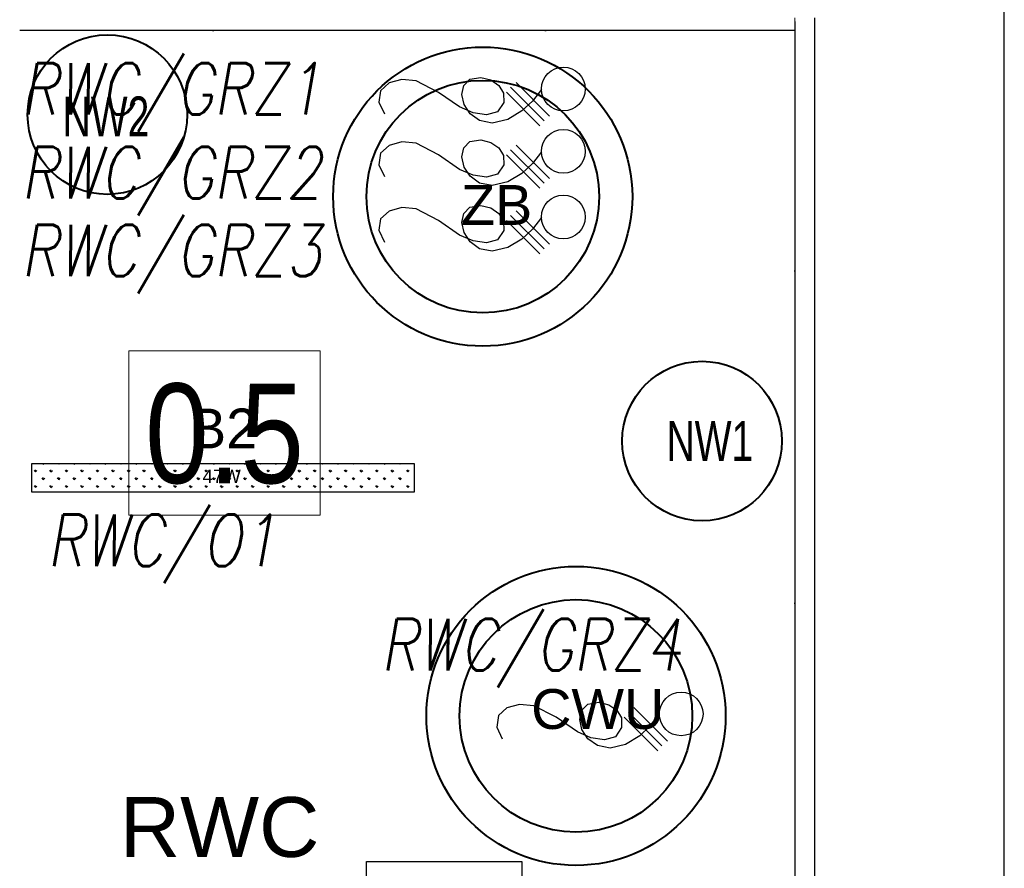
# Model space of a CAD drawing. Extents: x -558982 to 5119495, y -5290134 to 97908.
# Tile 230 of 256: x -426699 to -423738, y -19941 to -17386. Entities that reach past the tile are written whole.
import ezdxf
from ezdxf.enums import TextEntityAlignment as Align
from ezdxf.lldxf.tags import DXFTag

# ---------------------------------------------------------------- set-up
doc = ezdxf.new("R2010")
doc.units = 0
doc.header["$MEASUREMENT"] = 0
doc.linetypes.add('DASHDOTX2', pattern=[2, 1, -0.5, 0, -0.5])
doc.layers.get('0').update_dxf_attribs({"color": 252})
doc.layers.add('!OSWIETLENIE-LL', color=1, linetype='Continuous')
doc.layers.add('#opisy', color=7, linetype='Continuous')
for name, color, linetype, lineweight in [('#CIEPŁO', 1, 'Continuous', 30), ('$ IE INST. WYRÓWNWCZA', 1, 'Continuous', 30), ('$ IE INSTALACJA ELEKTRYCZNA', 1, 'Continuous', 30), ('$ IE WYPUSTY', 1, 'Continuous', 30), ('$ IE_OPISY', 7, 'Continuous', 25), ('$ IE_WYPUSTY', 1, 'Continuous', 30), ('INWENT OPISY_Nr_Pióra__21', 252, 'Continuous', 9), ('INWENT.ŚCIANY_Nr_Pióra__1', 252, 'Continuous', 25), ('INWENT.ŚCIANY_Nr_Pióra__21', 252, 'Continuous', 9)]:
    doc.layers.add(name, color=color, linetype=linetype, lineweight=lineweight)
doc.styles.add('Arial', font='arial.ttf', dxfattribs={"height": 50})
doc.styles.add('GENERATED_STYLE_3', font='ARIALN.TTF')
doc.styles.add('ROMANS', font='romans.shx', dxfattribs={"width": 0.85})
doc.styles.get("Standard").update_dxf_attribs({"font": 'arial.ttf', "bigfont": 'BIGFONT.SHX'})
tags = doc.linetypes.add('DASH', pattern=[15, 10, -5]).pattern_tags.tags
tags[6:7] = [DXFTag(74, 4), DXFTag(75, 0), DXFTag(340, '0'), DXFTag(46, 0.0), DXFTag(50, 0.0), DXFTag(44, 0.0), DXFTag(45, 0.0)]
tags[4:5] = [DXFTag(74, 4), DXFTag(75, 0), DXFTag(340, '0'), DXFTag(46, 0.0), DXFTag(50, 0.0), DXFTag(44, 0.0), DXFTag(45, 0.0)]

# ---------------------------------------------------------------- blocks, each defined once
blk = doc.blocks.new('TYTAN2LED_1150_2')
h = blk.add_hatch()
h.set_pattern_fill('GRASS', color=256, scale=3.3)
h.set_pattern_definition([(90, (-70.3742, -22.0088), (-2.333452, 2.333452), [0.61875, -4.048155]), (45, (-70.3742, -22.0088), (-2.33345, 2.33345), [0.61875, -2.68125]), (135, (-70.3742, -22.0088), (-2.33345, -2.33345), [0.61875, -2.68125])])
h.paths.add_polyline_path([(-57.6, -4.25), (-57.6, 4.25), (57.6, 4.25), (57.6, -4.25)])
blk.add_lwpolyline([(-57.6, -4.25), (57.6, -4.25), (57.6, 4.25), (-57.6, 4.25)], close=True)
for tag, height, p in [('SYMBOL', 12, (0, 5.25)), ('MOC', 4, (-0.42, -2.71))]:
    blk.add_attdef(tag, text='', height=height).set_placement(p, align=Align.BOTTOM_CENTER)
blk = doc.blocks.new('ZAPAS KABLA')
at = {"layer": '$ IE WYPUSTY', "linetype": 'ByBlock'}
blk.add_lwpolyline([(0, -0.0716), (0.017, -0.0856), (0.0315, -0.1019), (0.0437, -0.1235), (0.0486, -0.147), (0.0444, -0.1659), (0.0339, -0.1799), (0.0197, -0.1885), (0.0045, -0.1914), (-0.009, -0.1882), (-0.0183, -0.1786), (-0.0206, -0.1621), (-0.0164, -0.1472), (-0.0079, -0.1355), (0.0038, -0.1288), (0.018, -0.1287), (0.0319, -0.1383), (0.0359, -0.155), (0.0323, -0.1752), (0.0231, -0.1955), (0.0003, -0.2267), (-0.018, -0.2597), (-0.0204, -0.2812), (-0.0157, -0.3004), (-0.0044, -0.3134), (0.0129, -0.3163), (0.0308, -0.3086)], dxfattribs=at)
blk.add_circle((0, -0.0387), 0.0329, dxfattribs=at)

msp = doc.modelspace()

# ---------------------------------------------------------------- linework, layer by layer
at = {"layer": '#CIEPŁO', "color": 252, "lineweight": 40}
for centre, radius in [((-426435.6, -17672.3), 240), ((-425306.4, -17919.1), 350), ((-424646.8, -18654.8), 240), ((-425026, -19482.3), 350)]:
    msp.add_circle(centre, radius, dxfattribs=at)
at = {"layer": '#CIEPŁO', "color": 252, "linetype": 'DASH', "lineweight": 40, "ltscale": 10}
for centre in [(-425306.4, -17919.1), (-425026, -19482.3)]:
    msp.add_circle(centre, 450, dxfattribs=at)
at = {"layer": '$ IE INST. WYRÓWNWCZA', "color": 3, "ltscale": 30}
for points in [[(-424367.5, -17392.3), (-424367.5, -20115.2)], [(-424367.5, -17419.3), (-426699.4, -17419.3)]]:
    msp.add_lwpolyline(points, dxfattribs=at)
at = {"layer": '$ IE INST. WYRÓWNWCZA', "color": 2, "linetype": 'DASHDOTX2', "ltscale": 500}
for points in [[(-424367.5, -17392.3), (-424367.5, -20115.2)], [(-424367.5, -17419.3), (-426699.4, -17419.3)]]:
    msp.add_lwpolyline(points, dxfattribs=at)
at = {"layer": '$ IE INSTALACJA ELEKTRYCZNA'}
msp.add_lwpolyline([(-425188.5, -20154.5), (-425656.5, -20154.5), (-425656.5, -19920.5), (-425188.5, -19920.5)], close=True, dxfattribs=at)
at = {"layer": '$ IE_WYPUSTY', "color": 7}
for points in [[(-425222.7, -17590), (-425122, -17690.7)], [(-425206.1, -17575.9), (-425105.4, -17676.6)], [(-425235.1, -17605), (-425134.4, -17705.7)], [(-425206.1, -17763.9), (-425105.4, -17864.6)], [(-425235.1, -17793), (-425134.4, -17893.7)], [(-425222.7, -17778), (-425122, -17878.7)], [(-425222.7, -17975.6), (-425122, -18076.3)], [(-425206.1, -17961.5), (-425105.4, -18062.2)], [(-425235.1, -17990.5), (-425134.4, -18091.2)], [(-424851.5, -19457.1), (-424750.8, -19557.8)], [(-424880.6, -19486.2), (-424779.9, -19586.9)], [(-424868.1, -19471.2), (-424767.4, -19571.9)]]:
    msp.add_lwpolyline(points, dxfattribs=at)
at = {"layer": 'INWENT.ŚCIANY_Nr_Pióra__1', "linetype": 'Continuous'}
for p, q in [((-423737.5, -20370.6), (-423737.5, -6580.6)), ((-424307.5, -19230.6), (-424307.5, -17380.6)), ((-424307.5, -20150.6), (-424307.5, -19230.6))]:
    msp.add_line(p, q, dxfattribs=at)
at = {"layer": 'INWENT.ŚCIANY_Nr_Pióra__21', "linetype": 'Continuous'}
for p, q in [((-424367.5, -19230.6), (-424367.5, -17380.6)), ((-424367.5, -20150.6), (-424367.5, -19230.6))]:
    msp.add_line(p, q, dxfattribs=at)

# ---------------------------------------------------------------- block references
at = {"layer": '$ IE_WYPUSTY', "xscale": 1999.99999999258, "yscale": 1999.99999999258, "zscale": 1999.99999999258, "rotation": 271.464175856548}
for p in [(-424986.8, -17593), (-424986.8, -17781), (-424986.8, -17978.5), (-424632.2, -19474.2)]:
    msp.add_blockref('ZAPAS KABLA', p, dxfattribs=at)

# ---------------------------------------------------------------- texts
at = {"layer": '#opisy', "color": 252, "char_height": 120, "width": 1720, "attachment_point": 1}
for s, insert in [('\\W0.7;NW2', (-426570.3, -17617.7)), ('ZB', (-425371.7, -17884.2)), ('\\W0.7;NW1', (-424753.6, -18594.8)), ('CWU', (-425160.7, -19401.5))]:
    msp.add_mtext(s, dxfattribs=dict(at, insert=insert))
at = {"layer": '$ IE_OPISY', "color": 7, "lineweight": 30, "style": 'ROMANS', "oblique": 10, "width": 0.8}
for s, p in [('RWC/GRZ1', (-426695.2, -17672.3)), ('RWC/GRZ2', (-426695.2, -17924.7)), ('RWC/GRZ3', (-426695.2, -18158.6)), ('RWC/GRZ4', (-425613.3, -19345.1))]:
    msp.add_text(s, height=155, dxfattribs=at).set_placement(p)
at = {"layer": '$ IE_OPISY', "color": 7, "lineweight": 30, "style": 'Arial'}
msp.add_text('RWC', height=180, dxfattribs=at).set_placement((-426398.3, -19906.6, -0.8))

# ---------------------------------------------------------------- wipeouts: each hides what was drawn before it
at = {"linetype": 'Continuous', "ltscale": 1671128.766474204}
msp.add_wipeout([(-426371.1, -18383.7), (-425795.1, -18383.7), (-425795.1, -18877.8), (-426371.1, -18877.8)], dxfattribs=at).dxf.layer = 'INWENT OPISY_Nr_Pióra__21'

# ---------------------------------------------------------------- next in the draw order: linework, layer by layer
at = {"layer": 'INWENT OPISY_Nr_Pióra__21', "linetype": 'Continuous', "flags": 128}
msp.add_lwpolyline([(-426371.1, -18383.7), (-425795.1, -18383.7), (-425795.1, -18877.8), (-426371.1, -18877.8)], close=True, dxfattribs=at)

# ---------------------------------------------------------------- next in the draw order: block references
at = {"layer": '!OSWIETLENIE-LL', "xscale": 10, "yscale": 10, "zscale": 10}
msp.add_blockref('TYTAN2LED_1150_2', (-426087.5, -18765.6), dxfattribs=at).add_auto_attribs({'SYMBOL': 'B2', 'MOC': '47W'})

# ---------------------------------------------------------------- next in the draw order: texts
at = {"layer": '$ IE_OPISY', "color": 7, "lineweight": 30, "style": 'ROMANS', "oblique": 10, "width": 0.8}
msp.add_text('RWC/O1', height=155, dxfattribs=at).set_placement((-426616.7, -19031.3))
at = {"layer": 'INWENT OPISY_Nr_Pióra__21', "linetype": 'Continuous', "insert": (-426083.1, -18785.9), "char_height": 300, "attachment_point": 8, "style": 'GENERATED_STYLE_3'}
msp.add_mtext('{0.5 }', dxfattribs=at)

doc.saveas('drawing.dxf')
